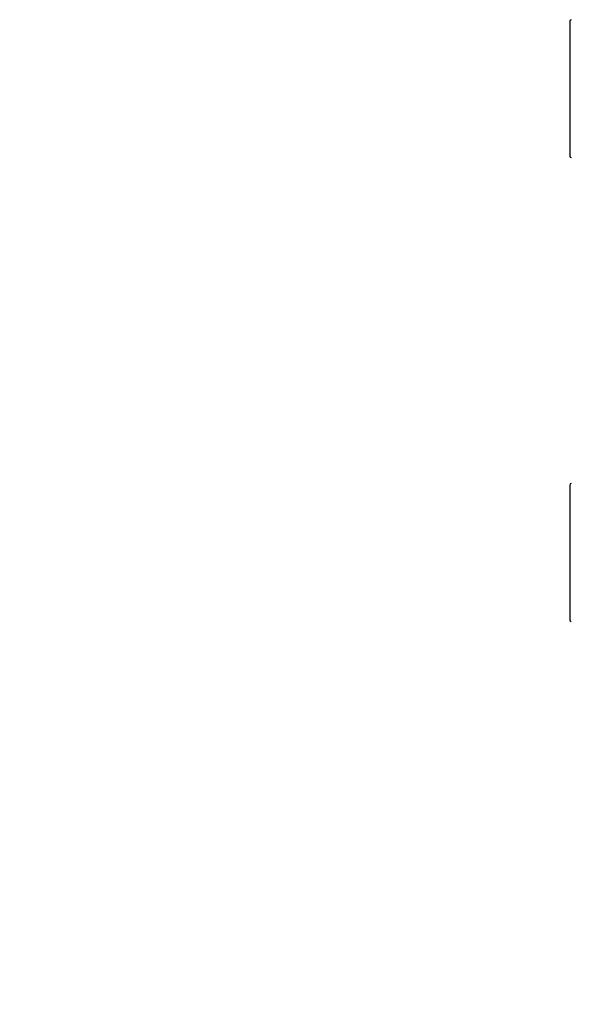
# Model space of a CAD drawing. Header units: millimetres. Extents: x 29 to 3715, y 55 to 392.
# Tile 1 of 17: x 29 to 215, y 55 to 387. Entities that reach past the tile are written whole.
import ezdxf

# ---------------------------------------------------------------- set-up
doc = ezdxf.new("R2010")
doc.units = ezdxf.units.MM
doc.layers.add('DETAIL', color=2, linetype='Continuous')
doc.layers.add('TEXT', color=7, linetype='Continuous')
doc.styles.add('fastrack', font='ARIAL.TTF')

msp = doc.modelspace()

# ---------------------------------------------------------------- linework, layer by layer
at = {"layer": 'DETAIL'}
for p, q in [((214.36, 386.32), (214.36, 340.82)), ((214.36, 229.87), (214.36, 184.37))]:
    msp.add_line(p, q, dxfattribs=at)
for centre, start, end in [((214.86, 386.32), 90, 180), ((214.86, 340.82), 180, 270), ((214.86, 229.87), 90, 180), ((214.86, 184.37), 180, 270)]:
    msp.add_arc(centre, 0.5, start, end, dxfattribs=at)

# ---------------------------------------------------------------- texts
at = {"layer": 'TEXT', "insert": (28.67, 149.85), "char_height": 15, "width": 610.7018, "attachment_point": 1, "style": 'fastrack'}
msp.add_mtext('\\pi237.57;HATTERSLEY\\P\\pi237.35;BALL VALVES\\P\\pi216.62;Fig.100CYL_35mm', dxfattribs=at)

doc.saveas('drawing.dxf')
